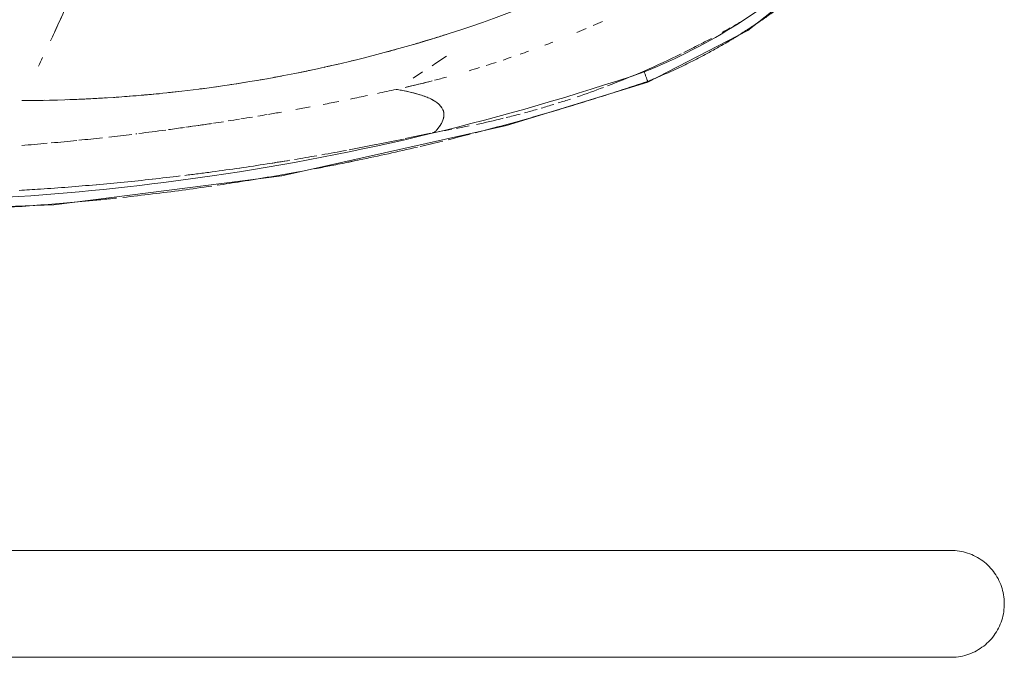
# Model space of a CAD drawing. Header units: millimetres. Extents: x 1110081 to 1268996, y -753649 to 3502.
# Tile 30 of 211: x 1176386 to 1176681, y -737380 to -737190. Entities that reach past the tile are written whole.
import ezdxf

# ---------------------------------------------------------------- set-up
doc = ezdxf.new("R2010")
doc.units = ezdxf.units.MM
doc.layers.add('A873', color=6, linetype='Continuous', lineweight=5)
doc.layers.add('Imports in Families', color=7, linetype='Continuous', lineweight=5)

# ---------------------------------------------------------------- blocks, each defined once
blk = doc.blocks.new('A315 - 3D HC toalett med cisterne - Standard-12572555-H02-Nivå F-3_5 m_1_ Ny Plan 2 PV200')
at = {"layer": 'Imports in Families'}
for p, q in [((263.2, 560.38), (261.08, 563.56)), ((267.69, 553.61), (265.82, 556.43))]:
    blk.add_line(p, q, dxfattribs=at)
at = {"layer": 'Imports in Families', "flags": 128}
for points in [[(268.9, 623.85), (253.41, 653.73), (232.5, 680.18), (206.9, 702.2), (186.51, 714.62)], [(307.97, 377.32), (305.6, 446.07), (296.87, 514.34), (281.83, 581.52), (268.9, 623.85)]]:
    blk.add_lwpolyline(points, dxfattribs=at)
at = {"layer": 'Imports in Families'}
for points, knots in [([(265.83, 622.72), (257.95, 642.27), (235.64, 677.4), (202.61, 702.57), (185, 711.73)], [-1, -1, -1, -1, -0.484848, 0, 0, 0, 0]), ([(265.83, 622.72), (266.15, 622.83), (266.77, 623.06), (267.62, 623.38), (268.21, 623.6), (268.55, 623.72), (268.8, 623.81), (268.87, 623.84), (268.89, 623.85)], [0, 0, 0, 0, 0.0645161, 0.1290323, 0.1935484, 0.2258065, 0.2580645, 0.3225806, 0.3225806, 0.3225806, 0.3225806]), ([(304.7, 377.36), (305.17, 416.18), (299.6, 499.46), (280.06, 580.68), (265.83, 622.72)], [-1, -1, -1, -1, -0.533333, 0, 0, 0, 0]), ([(268.78, 623.81), (268.74, 623.79), (268.66, 623.76), (268.57, 623.73), (268.54, 623.72), (268.54, 623.72), (268.54, 623.72)], [0.4516129, 0.4516129, 0.4516129, 0.4516129, 0.516129, 0.5806452, 0.6451613, 0.6774194, 0.6774194, 0.6774194, 0.6774194]), ([(268.61, 623.74), (268.61, 623.75), (268.63, 623.75), (268.64, 623.76), (268.65, 623.76)], [0.87096774, 0.87096774, 0.87096774, 0.87096774, 0.90322581, 0.96774194, 0.96774194, 0.96774194, 0.96774194]), ([(268.9, 623.85), (268.89, 623.85), (268.87, 623.84), (268.82, 623.82), (268.78, 623.81)], [0.35483871, 0.35483871, 0.35483871, 0.35483871, 0.38709677, 0.4516129, 0.4516129, 0.4516129, 0.4516129]), ([(282.4, 561.27), (280.94, 562.37), (278.4, 563.38), (276.25, 562.14), (275.37, 561.13)], [0.0833333, 0.0833333, 0.0833333, 0.0833333, 0.3333333, 0.5416667, 0.5416667, 0.5416667, 0.5416667]), ([(288.3, 554.91), (288.98, 552), (290.31, 546.18), (291.84, 539.06), (292.7, 534.86), (292.96, 533.58)], [-0.71428571, -0.71428571, -0.71428571, -0.71428571, -0.67857143, -0.64285714, -0.627207, -0.627207, -0.627207, -0.627207]), ([(292.96, 533.58), (293.29, 531.93), (293.92, 528.8), (294.52, 525.66), (294.81, 524.16)], [-0.627207, -0.627207, -0.627207, -0.627207, -0.60714286, -0.58894332, -0.58894332, -0.58894332, -0.58894332]), ([(295.61, 519.85), (296.15, 516.91), (297.19, 511.03), (298.56, 502.73), (299.38, 497.37), (299.74, 494.95)], [-0.5714286, -0.5714286, -0.5714286, -0.5714286, -0.5357143, -0.5, -0.4707528, -0.4707528, -0.4707528, -0.4707528]), ([(296.79, 485.25), (296.62, 486.61), (296.28, 489.35), (295.92, 492.08), (295.73, 493.46)], [-0.42285761, -0.42285761, -0.42285761, -0.42285761, -0.4, -0.3767445, -0.3767445, -0.3767445, -0.3767445]), ([(304.06, 460.17), (304.14, 459.37), (304.51, 455.61), (305.12, 448.88), (305.83, 439.95), (306.28, 433.12), (306.51, 429.27), (306.56, 428.39)], [-0.3309361, -0.3309361, -0.3309361, -0.3309361, -0.3214286, -0.2857143, -0.25, -0.2142857, -0.2038107, -0.2038107, -0.2038107, -0.2038107])]:
    blk.add_open_spline(points, degree=3, knots=knots, dxfattribs=at)
for points in [[(202.69, 704.77), (203.74, 704.07), (205.83, 702.65), (208.91, 700.45), (211.95, 698.19), (214.94, 695.86), (217.87, 693.47), (220.76, 691.01), (223.59, 688.5), (226.37, 685.92), (229.09, 683.28), (231.75, 680.59), (234.36, 677.84), (236.9, 675.04), (239.39, 672.18), (241.81, 669.27), (244.17, 666.3), (246.47, 663.29), (248.7, 660.23), (250.86, 657.12), (252.96, 653.97), (254.99, 650.77), (256.95, 647.53), (258.84, 644.24), (260.66, 640.92), (262.41, 637.56), (264.08, 634.16), (265.68, 630.73), (267.21, 627.26), (268.18, 624.93), (268.65, 623.76)], [(250.85, 657.11), (251.56, 656.07), (252.26, 655.02), (252.95, 653.96)], [(252.21, 649.24), (251.61, 650.29), (251, 651.34), (250.38, 652.38)], [(254.01, 646.06), (253.56, 646.87), (253.11, 647.67), (252.65, 648.48)], [(254.98, 650.76), (255.64, 649.69), (256.95, 647.53), (258.84, 644.24), (260.66, 640.92), (262.41, 637.56), (264.08, 634.16), (265.68, 630.73), (266.7, 628.42), (267.2, 627.26)], [(257.51, 639.57), (256.94, 640.66), (256.36, 641.74), (255.78, 642.83)], [(260.03, 634.6), (259.25, 636.16), (258.46, 637.72), (257.66, 639.27)], [(270.01, 611.71), (267.15, 619.21), (263.95, 626.58), (260.42, 633.78)], [(268.54, 623.72), (268.54, 623.72), (268.55, 623.72), (268.56, 623.73), (268.57, 623.73), (268.59, 623.74), (268.6, 623.74), (268.61, 623.74)], [(268.65, 623.76), (269.61, 620.93), (271.49, 615.27), (274.2, 606.73), (276.82, 598.17), (279.33, 589.58), (281.73, 580.95), (283.27, 575.18), (284.02, 572.29)], [(268.89, 623.85), (268.89, 623.85), (268.9, 623.85), (268.9, 623.85)], [(250.72, 610.23), (251.14, 609.3), (251.55, 608.36), (251.96, 607.42)], [(251.96, 607.42), (251.55, 608.36), (251.14, 609.3), (250.72, 610.23)], [(273.27, 602.64), (272.37, 605.29), (271.43, 607.94), (270.44, 610.56)], [(252.87, 605.32), (253.26, 604.4), (253.65, 603.49), (254.03, 602.57)], [(254.03, 602.57), (253.65, 603.49), (253.26, 604.4), (252.87, 605.32)], [(275.11, 597.02), (274.73, 598.24), (274.33, 599.46), (273.93, 600.68)], [(256.92, 595.38), (257.23, 594.58), (257.54, 593.79), (257.84, 592.98)], [(257.84, 592.98), (257.54, 593.79), (257.23, 594.58), (256.92, 595.38)], [(276.66, 591.92), (276.29, 593.18), (275.91, 594.44), (275.53, 595.69)], [(278.08, 586.87), (277.74, 588.14), (277.38, 589.4), (277.02, 590.67)], [(259.63, 588.15), (259.93, 587.31), (260.23, 586.46), (260.53, 585.62)], [(260.53, 585.62), (260.23, 586.46), (259.93, 587.31), (259.63, 588.15)], [(279.49, 581.44), (279.14, 582.84), (278.79, 584.23), (278.42, 585.61)], [(261.45, 582.96), (261.72, 582.15), (261.99, 581.35), (262.26, 580.54)], [(262.26, 580.54), (261.99, 581.35), (261.72, 582.15), (261.45, 582.96)], [(281.55, 572.5), (280.98, 575.19), (280.37, 577.87), (279.71, 580.54)], [(262.96, 578.39), (263.28, 577.41), (263.6, 576.42), (263.9, 575.44)], [(263.9, 575.44), (263.6, 576.42), (263.28, 577.41), (262.96, 578.39)], [(251.3, 573.48), (251.57, 572.7), (251.84, 571.92), (252.1, 571.14)], [(252.1, 571.14), (251.84, 571.92), (251.57, 572.7), (251.3, 573.48)], [(264.51, 573.47), (264.84, 572.42), (265.15, 571.37), (265.46, 570.31)], [(265.46, 570.31), (265.15, 571.37), (264.84, 572.42), (264.51, 573.47)], [(282.74, 566.52), (282.51, 567.78), (282.26, 569.05), (282, 570.31)], [(284.44, 570.64), (285.01, 568.44), (285.56, 566.25), (286.11, 564.05)], [(254.59, 563.57), (254.97, 562.38), (255.34, 561.19), (255.71, 560)], [(255.71, 560), (255.34, 561.19), (254.97, 562.38), (254.59, 563.57)], [(267.37, 563.56), (267.69, 562.38), (268.01, 561.19), (268.32, 560)], [(268.32, 560), (268.01, 561.19), (267.69, 562.38), (267.37, 563.56)], [(283.62, 561.61), (283.42, 562.79), (283.21, 563.98), (282.99, 565.16)], [(275.37, 561.13), (274.84, 560.53), (273.85, 559), (273.02, 556.85), (272.64, 555.64)], [(283.14, 560.68), (282.89, 560.89), (282.65, 561.09), (282.4, 561.27)], [(283.88, 560), (283.63, 560.24), (283.38, 560.47), (283.14, 560.68)], [(286.5, 562.44), (287.05, 560.2), (287.59, 557.96), (288.11, 555.72)], [(256.29, 558.09), (256.72, 556.66), (257.15, 555.22), (257.57, 553.79)], [(257.57, 553.79), (257.15, 555.22), (256.73, 556.66), (256.29, 558.09)], [(268.68, 558.58), (269.3, 556.14), (269.89, 553.69), (270.45, 551.23)], [(270.45, 551.23), (269.89, 553.69), (269.3, 556.14), (268.68, 558.58)], [(285.79, 551.23), (285.25, 553.75), (284.71, 556.27), (284.15, 558.79)], [(272.64, 555.64), (272.14, 554.02), (271.7, 552.16), (271.32, 550.11)], [(259.06, 548.54), (259.4, 547.34), (259.73, 546.12), (260.05, 544.91)], [(260.05, 544.91), (259.73, 546.12), (259.4, 547.34), (259.06, 548.54)], [(271.32, 550.11), (271.23, 549.6), (271.14, 549.08), (271.05, 548.54)], [(271.05, 548.54), (271.46, 546.68), (271.86, 544.83), (272.26, 542.97)], [(272.26, 542.97), (271.86, 544.83), (271.46, 546.68), (271.05, 548.54)], [(287.56, 542.58), (287.02, 545.29), (286.47, 547.99), (285.9, 550.69)], [(289.14, 534.44), (288.63, 537.11), (288.12, 539.78), (287.59, 542.44)], [(272.88, 539.98), (273.24, 538.26), (273.6, 536.54), (273.94, 534.82)], [(273.94, 534.82), (273.6, 536.54), (273.24, 538.26), (272.88, 539.98)], [(261.77, 538.28), (262.03, 537.22), (262.3, 536.16), (262.55, 535.11)], [(262.55, 535.11), (262.3, 536.16), (262.04, 537.22), (261.77, 538.28)], [(290.63, 526.29), (290.19, 528.74), (289.75, 531.19), (289.29, 533.63)], [(263.43, 531.4), (263.78, 529.91), (264.12, 528.42), (264.44, 526.93)], [(264.45, 526.93), (264.12, 528.42), (263.78, 529.91), (263.43, 531.4)], [(274.63, 531.4), (274.94, 529.82), (275.25, 528.24), (275.55, 526.66)], [(275.55, 526.66), (275.25, 528.24), (274.94, 529.82), (274.63, 531.4)], [(292.03, 518.11), (291.66, 520.34), (291.28, 522.57), (290.89, 524.8)], [(265.34, 522.8), (265.62, 521.45), (265.9, 520.1), (266.17, 518.74)], [(266.17, 518.74), (265.9, 520.1), (265.62, 521.45), (265.34, 522.8)], [(276.28, 522.8), (276.55, 521.36), (276.82, 519.92), (277.08, 518.48)], [(277.08, 518.48), (276.82, 519.92), (276.55, 521.36), (276.28, 522.8)], [(293.35, 509.92), (293.04, 511.93), (292.72, 513.95), (292.39, 515.96)], [(267.06, 514.19), (267.23, 513.29), (267.4, 512.39), (267.56, 511.49)], [(267.56, 511.49), (267.4, 512.39), (267.23, 513.29), (267.06, 514.19)], [(277.85, 514.18), (278.07, 512.88), (278.3, 511.58), (278.52, 510.28)], [(278.52, 510.28), (278.3, 511.58), (278.07, 512.88), (277.85, 514.18)], [(267.85, 509.9), (268.01, 508.96), (268.18, 508.03), (268.34, 507.1)], [(268.34, 507.1), (268.18, 508.03), (268.01, 508.96), (267.85, 509.9)], [(278.59, 509.9), (278.75, 508.96), (278.91, 508.03), (279.06, 507.1)], [(279.06, 507.1), (278.91, 508.03), (278.75, 508.96), (278.59, 509.9)], [(294.58, 501.71), (294.19, 504.44), (293.78, 507.17), (293.35, 509.9)], [(268.73, 504.74), (268.87, 503.94), (269, 503.13), (269.13, 502.33)], [(269.13, 502.33), (269, 503.13), (268.87, 503.94), (268.73, 504.74)], [(279.32, 505.55), (279.51, 504.39), (279.7, 503.23), (279.89, 502.07)], [(279.89, 502.07), (279.7, 503.23), (279.51, 504.39), (279.32, 505.55)], [(269.23, 501.69), (269.41, 500.53), (269.59, 499.37), (269.76, 498.22)], [(269.76, 498.22), (269.59, 499.37), (269.41, 500.53), (269.23, 501.69)], [(279.95, 501.69), (280.14, 500.53), (280.32, 499.37), (280.5, 498.22)], [(280.5, 498.22), (280.32, 499.37), (280.14, 500.53), (279.95, 501.69)], [(295.73, 493.49), (295.36, 496.22), (294.98, 498.96), (294.59, 501.69)], [(270, 496.61), (270.12, 495.77), (270.24, 494.94), (270.36, 494.1)], [(270.36, 494.1), (270.24, 494.94), (270.12, 495.77), (270, 496.61)], [(280.71, 496.91), (280.86, 495.89), (281.02, 494.86), (281.18, 493.84)], [(281.18, 493.84), (281.02, 494.86), (280.86, 495.89), (280.71, 496.91)], [(281.23, 493.46), (281.63, 490.84), (282.01, 488.22), (282.38, 485.6)], [(282.38, 485.6), (282.01, 488.22), (281.63, 490.84), (281.23, 493.46)], [(299.98, 493.34), (300.41, 490.39), (301.24, 484.48), (302.37, 475.6), (303.05, 469.67), (303.38, 466.7)], [(270.75, 491.19), (270.81, 490.72), (270.87, 490.26), (270.93, 489.8)], [(270.93, 489.8), (270.87, 490.26), (270.81, 490.72), (270.75, 491.19)], [(271.59, 484.38), (271.75, 483.06), (271.89, 481.74), (272.03, 480.42)], [(272.03, 480.42), (271.89, 481.74), (271.75, 483.06), (271.59, 484.38)], [(282.43, 485.22), (282.66, 483.62), (282.88, 482.02), (283.09, 480.42)], [(283.09, 480.42), (282.88, 482.02), (282.66, 483.62), (282.43, 485.22)], [(297.91, 475.58), (297.61, 478.35), (297.29, 481.12), (296.95, 483.89)], [(272.33, 477.57), (272.53, 475.55), (272.71, 473.53), (272.88, 471.5)], [(272.88, 471.5), (272.71, 473.53), (272.53, 475.55), (272.33, 477.57)], [(283.21, 479.58), (283.57, 476.89), (283.91, 474.19), (284.25, 471.5)], [(284.25, 471.5), (283.91, 474.19), (283.57, 476.89), (283.21, 479.58)], [(299.58, 458.86), (299.09, 464.41), (298.54, 469.95), (297.93, 475.48)], [(272.96, 470.58), (273.14, 468.36), (273.31, 466.14), (273.46, 463.91)], [(273.46, 463.91), (273.31, 466.14), (273.14, 468.36), (272.96, 470.58)], [(284.5, 469.47), (284.78, 467.17), (285.05, 464.87), (285.31, 462.57)], [(285.31, 462.57), (285.05, 464.87), (284.78, 467.17), (284.5, 469.47)], [(303.58, 464.81), (303.75, 463.26), (303.91, 461.72), (304.06, 460.17)], [(273.59, 461.88), (273.68, 460.3), (273.77, 458.72), (273.85, 457.15)], [(273.85, 457.15), (273.77, 458.73), (273.68, 460.3), (273.59, 461.88)], [(285.52, 460.63), (285.78, 458.3), (286.03, 455.97), (286.27, 453.63)], [(286.27, 453.63), (286.03, 455.97), (285.78, 458.3), (285.52, 460.63)], [(273.86, 457.07), (273.91, 455.93), (273.97, 454.78), (274.01, 453.63)], [(274.01, 453.63), (273.97, 454.78), (273.91, 455.93), (273.86, 457.07)], [(300.88, 442.13), (300.51, 447.67), (300.08, 453.2), (299.59, 458.73)], [(274.04, 452.97), (274.08, 452.06), (274.11, 451.14), (274.14, 450.23)], [(274.14, 450.23), (274.11, 451.14), (274.08, 452.06), (274.04, 452.97)], [(286.34, 452.99), (286.6, 450.44), (286.84, 447.9), (287.08, 445.35)], [(287.08, 445.35), (286.84, 447.9), (286.6, 450.44), (286.34, 452.99)], [(254.04, 446.27), (251.56, 447.41), (249.1, 448.52), (246.67, 449.6)], [(256.53, 445.11), (255.69, 445.5), (254.86, 445.88), (254.04, 446.27)], [(274.24, 447.11), (274.26, 446.33), (274.28, 445.55), (274.29, 444.77)], [(274.29, 444.77), (274.28, 445.55), (274.26, 446.33), (274.24, 447.11)], [(264.09, 441.53), (263.24, 441.93), (262.4, 442.34), (261.55, 442.74)], [(274.32, 443.38), (274.36, 441.09), (274.38, 438.81), (274.38, 436.52)], [(274.38, 436.52), (274.38, 438.81), (274.36, 441.09), (274.32, 443.38)], [(287.19, 444.11), (287.42, 441.58), (287.64, 439.06), (287.85, 436.53)], [(287.85, 436.53), (287.64, 439.06), (287.42, 441.58), (287.19, 444.11)], [(301.29, 435.73), (301.16, 437.81), (301.03, 439.89), (300.89, 441.97)]]:
    blk.add_open_spline(points, degree=3, dxfattribs=at)
blk = doc.blocks.new('A274 - Armstøtte HWC - A274 - Armstøtte HWC-11653865-H02-Nivå F-3_5 m_1_ Ny Plan 2 PV200')
at = {"layer": 'A873'}
for p, q in [((-316, -187.05), (-316, -761.5)), ((-316, -187.05), (-316, -761.5)), ((-284, -761.5), (-284, -187.05)), ((-284, -761.5), (-284, -187.05))]:
    blk.add_line(p, q, dxfattribs=at)
at = {"layer": 'A873', "flags": 128}
for points in [[(-316, -834), (-316, -833.94), (-316, -833.77), (-316, -833.48), (-316, -833.07), (-316, -832.55), (-316, -831.92), (-316, -831.18), (-316, -830.32), (-316, -829.35), (-316, -828.28), (-316, -827.09), (-316, -825.81), (-316, -824.42), (-316, -822.93), (-316, -821.34), (-316, -819.65), (-316, -817.87), (-316, -816.01), (-316, -814.05), (-316, -812.01), (-316, -809.89), (-316, -807.69), (-316, -805.42), (-316, -803.08), (-316, -800.67), (-316, -798.2), (-316, -795.67), (-316, -793.09), (-316, -790.45), (-316, -787.77), (-316, -785.05), (-316, -782.29), (-316, -779.49), (-316, -776.67), (-316, -773.82), (-316, -770.96), (-316, -768.07), (-316, -765.18), (-316, -762.28), (-316, -761.5)], [(-316, -761.5), (-316, -764.4), (-316, -767.29), (-316, -770.18), (-316, -773.05), (-316, -775.9), (-316, -778.73), (-316, -781.54), (-316, -784.31), (-316, -787.04), (-316, -789.73), (-316, -792.38), (-316, -794.98), (-316, -797.52), (-316, -800.01), (-316, -802.44), (-316, -804.8), (-316, -807.09), (-316, -809.31), (-316, -811.45), (-316, -813.51), (-316, -815.49), (-316, -817.38), (-316, -819.18), (-316, -820.89), (-316, -822.51), (-316, -824.02), (-316, -825.44), (-316, -826.76), (-316, -827.97), (-316, -829.07), (-316, -830.07), (-316, -830.96), (-316, -831.73), (-316, -832.4), (-316, -832.95), (-316, -833.38), (-316, -833.7), (-316, -833.91), (-316, -834)], [(-284, -834), (-284, -833.94), (-284, -833.77), (-284, -833.48), (-284, -833.07), (-284, -832.55), (-284, -831.92), (-284, -831.18), (-284, -830.32), (-284, -829.35), (-284, -828.28), (-284, -827.09), (-284, -825.81), (-284, -824.42), (-284, -822.93), (-284, -821.34), (-284, -819.65), (-284, -817.87), (-284, -816.01), (-284, -814.05), (-284, -812.01), (-284, -809.89), (-284, -807.69), (-284, -805.42), (-284, -803.08), (-284, -800.67), (-284, -798.2), (-284, -795.67), (-284, -793.09), (-284, -790.45), (-284, -787.77), (-284, -785.05), (-284, -782.29), (-284, -779.49), (-284, -776.67), (-284, -773.82), (-284, -770.96), (-284, -768.07), (-284, -765.18), (-284, -762.28), (-284, -761.5)], [(-284, -761.5), (-284, -764.4), (-284, -767.29), (-284, -770.18), (-284, -773.05), (-284, -775.9), (-284, -778.73), (-284, -781.54), (-284, -784.31), (-284, -787.04), (-284, -789.73), (-284, -792.38), (-284, -794.98), (-284, -797.52), (-284, -800.01), (-284, -802.44), (-284, -804.8), (-284, -807.09), (-284, -809.31), (-284, -811.45), (-284, -813.51), (-284, -815.49), (-284, -817.38), (-284, -819.18), (-284, -820.89), (-284, -822.51), (-284, -824.02), (-284, -825.44), (-284, -826.76), (-284, -827.97), (-284, -829.07), (-284, -830.07), (-284, -830.96), (-284, -831.73), (-284, -832.4), (-284, -832.95), (-284, -833.38), (-284, -833.7), (-284, -833.91), (-284, -834)], [(-284, -834), (-284.01, -834.64), (-284.05, -835.28), (-284.12, -835.92), (-284.2, -836.55), (-284.32, -837.18), (-284.46, -837.8), (-284.62, -838.42), (-284.81, -839.03), (-285.03, -839.64), (-285.26, -840.23), (-285.52, -840.82), (-285.81, -841.39), (-286.11, -841.95), (-286.44, -842.5), (-286.79, -843.03), (-287.17, -843.56), (-287.56, -844.06), (-287.97, -844.55), (-288.4, -845.02), (-288.85, -845.48), (-289.32, -845.91), (-289.81, -846.33), (-290.31, -846.73), (-290.82, -847.11), (-291.36, -847.46), (-291.9, -847.8), (-292.46, -848.11), (-293.03, -848.4), (-293.61, -848.67), (-294.2, -848.91), (-294.8, -849.13), (-295.41, -849.33), (-296.03, -849.5), (-296.65, -849.65), (-297.28, -849.77), (-297.91, -849.86), (-298.55, -849.93), (-299.19, -849.98), (-299.83, -850), (-300.47, -849.99), (-301.11, -849.96), (-301.74, -849.9), (-302.38, -849.82), (-303.01, -849.71), (-303.64, -849.58), (-304.26, -849.42), (-304.87, -849.24), (-305.47, -849.03), (-306.07, -848.8), (-306.66, -848.55), (-307.23, -848.27), (-307.8, -847.97), (-308.35, -847.65), (-308.89, -847.3), (-309.42, -846.94), (-309.93, -846.55), (-310.42, -846.14), (-310.9, -845.72), (-311.36, -845.27), (-311.8, -844.81), (-312.22, -844.33), (-312.62, -843.83), (-313.01, -843.32), (-313.37, -842.79), (-313.71, -842.25), (-314.03, -841.69), (-314.33, -841.13), (-314.6, -840.55), (-314.85, -839.96), (-315.08, -839.36), (-315.28, -838.75), (-315.46, -838.14), (-315.61, -837.52), (-315.74, -836.89), (-315.84, -836.26), (-315.92, -835.62), (-315.97, -834.98), (-316, -834.35), (-316, -834)]]:
    blk.add_lwpolyline(points, dxfattribs=at)
blk = doc.blocks.new('br001-h02-a-200-2-0001_Z02_dwg_A315 - 3D HC toalett med cisterne - Standard-12572555-H02-Nivå F-3_5m-1921415-MA-20-0001 GA Level 02 -Rearrange - option 3D')
at = {"layer": 'Imports in Families'}
blk.add_line((267.69, 553.61), (265.82, 556.43), dxfattribs=at)
at = {"layer": 'Imports in Families', "flags": 128}
for points in [[(307.97, 377.32), (305.6, 446.07), (296.87, 514.34), (281.83, 581.52), (268.9, 623.85), (253.41, 653.73), (232.5, 680.18), (206.9, 702.2), (186.51, 714.62), (158.94, 725.33), (129.68, 729.83), (125, 729.96), (95.63, 726.47), (67.69, 716.71), (63.49, 714.62), (35.25, 696.33), (10.94, 672.95), (-8.5, 645.35), (-18.9, 623.85), (-37.91, 557.74), (-50.71, 490.11), (-57.18, 421.57)], [(263.96, 559.24), (263.2, 560.38), (261.08, 563.56)]]:
    blk.add_lwpolyline(points, dxfattribs=at)
at = {"layer": 'Imports in Families'}
for points, knots in [([(265.83, 622.72), (257.95, 642.27), (235.64, 677.4), (202.61, 702.57), (185, 711.73)], [-1, -1, -1, -1, -0.484848, 0, 0, 0, 0]), ([(265.83, 622.72), (266.15, 622.83), (266.77, 623.06), (267.62, 623.38), (268.21, 623.6), (268.55, 623.72), (268.8, 623.81), (268.87, 623.84), (268.89, 623.85)], [0, 0, 0, 0, 0.0645161, 0.1290323, 0.1935484, 0.2258065, 0.2580645, 0.3225806, 0.3225806, 0.3225806, 0.3225806]), ([(304.7, 377.36), (305.17, 416.18), (299.6, 499.46), (280.06, 580.68), (265.83, 622.72)], [-1, -1, -1, -1, -0.533333, 0, 0, 0, 0]), ([(268.78, 623.81), (268.74, 623.79), (268.66, 623.76), (268.57, 623.73), (268.54, 623.72), (268.54, 623.72), (268.54, 623.72)], [0.4516129, 0.4516129, 0.4516129, 0.4516129, 0.516129, 0.5806452, 0.6451613, 0.6774194, 0.6774194, 0.6774194, 0.6774194]), ([(268.61, 623.74), (268.61, 623.75), (268.63, 623.75), (268.64, 623.76), (268.65, 623.76)], [0.87096774, 0.87096774, 0.87096774, 0.87096774, 0.90322581, 0.96774194, 0.96774194, 0.96774194, 0.96774194]), ([(268.9, 623.85), (268.89, 623.85), (268.87, 623.84), (268.82, 623.82), (268.78, 623.81)], [0.35483871, 0.35483871, 0.35483871, 0.35483871, 0.38709677, 0.4516129, 0.4516129, 0.4516129, 0.4516129]), ([(272.95, 470.66), (272.76, 472.97), (270.9, 493.47), (264.54, 531.89), (253.92, 566.94), (247.49, 584.05)], [-0.7733085, -0.7733085, -0.7733085, -0.7733085, -0.7272727, -0.3636364, 0, 0, 0, 0]), ([(281.68, 561.77), (280.49, 562.53), (277.62, 563.46), (275.27, 561.45), (274.1, 559.25)], [0.125, 0.125, 0.125, 0.125, 0.3333333, 0.647931, 0.647931, 0.647931, 0.647931]), ([(292.96, 533.58), (293.29, 531.93), (293.92, 528.8), (294.52, 525.66), (294.81, 524.16)], [-0.627207, -0.627207, -0.627207, -0.627207, -0.60714286, -0.58894332, -0.58894332, -0.58894332, -0.58894332]), ([(295.61, 519.85), (296.15, 516.91), (297.19, 511.03), (298.56, 502.73), (299.38, 497.37), (299.74, 494.95)], [-0.5714286, -0.5714286, -0.5714286, -0.5714286, -0.5357143, -0.5, -0.4707528, -0.4707528, -0.4707528, -0.4707528]), ([(296.79, 485.25), (296.62, 486.61), (296.28, 489.35), (295.92, 492.08), (295.73, 493.46)], [-0.42285761, -0.42285761, -0.42285761, -0.42285761, -0.4, -0.3767445, -0.3767445, -0.3767445, -0.3767445]), ([(304.06, 460.17), (304.14, 459.37), (304.51, 455.61), (305.12, 448.88), (305.83, 439.95), (306.28, 433.12), (306.51, 429.27), (306.56, 428.39)], [-0.3309361, -0.3309361, -0.3309361, -0.3309361, -0.3214286, -0.2857143, -0.25, -0.2142857, -0.2038107, -0.2038107, -0.2038107, -0.2038107]), ([(256.53, 445.11), (255.69, 445.5), (253.2, 446.65), (250.74, 447.78), (249.11, 448.51)], [0.12727273, 0.12727273, 0.12727273, 0.12727273, 0.14545455, 0.18181818, 0.18181818, 0.18181818, 0.18181818])]:
    blk.add_open_spline(points, degree=3, knots=knots, dxfattribs=at)
for points in [[(250.85, 657.11), (251.56, 656.07), (252.26, 655.02), (252.95, 653.96)], [(252.21, 649.24), (251.61, 650.29), (251, 651.34), (250.38, 652.38)], [(253.03, 647.81), (252.9, 648.03), (252.78, 648.25), (252.65, 648.48)], [(254.98, 650.76), (255.58, 649.78), (256.18, 648.8), (256.77, 647.8)], [(256.77, 647.8), (256.83, 647.71), (256.88, 647.61), (256.94, 647.52)], [(256.94, 647.52), (257.58, 646.43), (258.84, 644.24), (260.66, 640.92), (262.41, 637.56), (264.08, 634.16), (265.68, 630.73), (266.7, 628.42), (267.2, 627.26)], [(257.51, 639.57), (256.94, 640.66), (256.36, 641.74), (255.78, 642.83)], [(260.03, 634.6), (259.25, 636.16), (258.46, 637.72), (257.66, 639.27)], [(270.01, 611.71), (267.15, 619.21), (263.95, 626.58), (260.42, 633.78)], [(268.54, 623.72), (268.54, 623.72), (268.55, 623.72), (268.56, 623.73), (268.57, 623.73), (268.59, 623.74), (268.6, 623.74), (268.61, 623.74)], [(268.65, 623.76), (269.61, 620.93), (271.49, 615.27), (274.2, 606.73), (276.82, 598.17), (279.33, 589.58), (281.73, 580.95), (283.27, 575.18), (284.02, 572.29)], [(268.89, 623.85), (268.89, 623.85), (268.89, 623.85), (268.89, 623.85)], [(250.72, 610.23), (251.14, 609.3), (251.55, 608.36), (251.96, 607.42)], [(251.96, 607.42), (251.55, 608.36), (251.14, 609.3), (250.72, 610.23)], [(273.27, 602.64), (272.37, 605.29), (271.43, 607.94), (270.44, 610.56)], [(252.87, 605.32), (253.26, 604.4), (253.65, 603.49), (254.03, 602.57)], [(254.03, 602.57), (253.65, 603.49), (253.26, 604.4), (252.87, 605.32)], [(275.11, 597.02), (274.73, 598.24), (274.33, 599.46), (273.93, 600.68)], [(256.92, 595.38), (257.23, 594.58), (257.54, 593.79), (257.84, 592.98)], [(257.84, 592.98), (257.54, 593.79), (257.23, 594.58), (256.92, 595.38)], [(276.66, 591.92), (276.29, 593.18), (275.91, 594.44), (275.53, 595.69)], [(278.08, 586.87), (277.74, 588.14), (277.38, 589.4), (277.02, 590.67)], [(259.63, 588.15), (259.93, 587.31), (260.23, 586.46), (260.53, 585.62)], [(260.53, 585.62), (260.23, 586.46), (259.93, 587.31), (259.63, 588.15)], [(279.49, 581.44), (279.14, 582.84), (278.79, 584.23), (278.42, 585.61)], [(261.45, 582.96), (261.72, 582.15), (261.99, 581.35), (262.26, 580.54)], [(262.26, 580.54), (261.99, 581.35), (261.72, 582.15), (261.45, 582.96)], [(281.55, 572.5), (280.98, 575.19), (280.37, 577.87), (279.71, 580.54)], [(262.96, 578.39), (263.28, 577.41), (263.6, 576.42), (263.9, 575.44)], [(263.9, 575.44), (263.6, 576.42), (263.28, 577.41), (262.96, 578.39)], [(251.3, 573.48), (251.57, 572.7), (251.84, 571.92), (252.1, 571.14)], [(252.1, 571.14), (251.84, 571.92), (251.57, 572.7), (251.3, 573.48)], [(264.51, 573.47), (264.84, 572.42), (265.15, 571.37), (265.46, 570.31)], [(265.46, 570.31), (265.15, 571.37), (264.84, 572.42), (264.51, 573.47)], [(282.74, 566.52), (282.51, 567.78), (282.26, 569.05), (282, 570.31)], [(284.44, 570.64), (285.01, 568.44), (285.56, 566.25), (286.11, 564.05)], [(254.59, 563.57), (254.97, 562.38), (255.34, 561.19), (255.71, 560)], [(255.71, 560), (255.34, 561.19), (254.97, 562.38), (254.59, 563.57)], [(267.37, 563.56), (267.69, 562.38), (268.01, 561.19), (268.32, 560)], [(268.32, 560), (268.01, 561.19), (267.69, 562.38), (267.37, 563.56)], [(283.62, 561.61), (283.42, 562.79), (283.21, 563.98), (282.99, 565.16)], [(283.14, 560.68), (282.64, 561.1), (282.16, 561.47), (281.68, 561.77)], [(283.88, 560), (283.63, 560.24), (283.38, 560.47), (283.14, 560.68)], [(284.05, 559.24), (283.99, 559.49), (283.94, 559.74), (283.88, 560)], [(286.5, 562.44), (287.05, 560.2), (287.59, 557.96), (288.11, 555.72)], [(255.94, 559.24), (256.5, 557.42), (257.04, 555.61), (257.57, 553.79)], [(256.29, 558.09), (256.18, 558.47), (256.06, 558.86), (255.94, 559.24)], [(257.57, 553.79), (257.15, 555.22), (256.73, 556.66), (256.29, 558.09)], [(268.51, 559.24), (269.19, 556.58), (269.84, 553.91), (270.45, 551.23)], [(270.45, 551.23), (269.84, 553.91), (269.19, 556.58), (268.51, 559.24)], [(273.89, 558.84), (272.83, 556.7), (271.98, 553.7), (271.32, 550.11)], [(274.1, 559.25), (274.03, 559.12), (273.96, 558.98), (273.89, 558.84)], [(285.79, 551.23), (285.25, 553.75), (284.71, 556.27), (284.15, 558.79)], [(288.3, 554.91), (288.98, 552), (290.31, 546.18), (291.56, 540.34), (292.17, 537.42)], [(259.06, 548.54), (259.4, 547.34), (259.73, 546.12), (260.05, 544.91)], [(260.05, 544.91), (259.73, 546.12), (259.4, 547.34), (259.06, 548.54)], [(271.32, 550.11), (271.23, 549.6), (271.14, 549.08), (271.05, 548.54)], [(271.05, 548.54), (271.46, 546.68), (271.86, 544.83), (272.26, 542.97)], [(272.26, 542.97), (271.86, 544.83), (271.46, 546.68), (271.05, 548.54)], [(287.56, 542.58), (287.02, 545.29), (286.47, 547.99), (285.9, 550.69)], [(289.14, 534.44), (288.63, 537.11), (288.12, 539.78), (287.59, 542.44)], [(272.88, 539.98), (273.24, 538.26), (273.6, 536.54), (273.94, 534.82)], [(273.94, 534.82), (273.6, 536.54), (273.24, 538.26), (272.88, 539.98)], [(261.77, 538.28), (262.03, 537.22), (262.3, 536.16), (262.55, 535.11)], [(262.55, 535.11), (262.3, 536.16), (262.04, 537.22), (261.77, 538.28)], [(292.17, 537.42), (292.2, 537.26), (292.24, 537.09), (292.27, 536.93)], [(292.27, 536.93), (292.5, 535.81), (292.73, 534.69), (292.96, 533.58)], [(290.63, 526.29), (290.19, 528.74), (289.75, 531.19), (289.29, 533.63)], [(263.43, 531.4), (263.78, 529.91), (264.12, 528.42), (264.44, 526.93)], [(264.45, 526.93), (264.12, 528.42), (263.78, 529.91), (263.43, 531.4)], [(274.63, 531.4), (274.94, 529.82), (275.25, 528.24), (275.55, 526.66)], [(275.55, 526.66), (275.25, 528.24), (274.94, 529.82), (274.63, 531.4)], [(292.03, 518.11), (291.66, 520.34), (291.28, 522.57), (290.89, 524.8)], [(265.34, 522.8), (265.62, 521.45), (265.9, 520.1), (266.17, 518.74)], [(266.17, 518.74), (265.9, 520.1), (265.62, 521.45), (265.34, 522.8)], [(276.28, 522.8), (276.55, 521.36), (276.82, 519.92), (277.08, 518.48)], [(277.08, 518.48), (276.82, 519.92), (276.55, 521.36), (276.28, 522.8)], [(293.35, 509.92), (293, 512.17), (292.64, 514.41), (292.27, 516.66)], [(267.06, 514.19), (267.23, 513.29), (267.4, 512.39), (267.56, 511.49)], [(267.56, 511.49), (267.4, 512.39), (267.23, 513.29), (267.06, 514.19)], [(277.85, 514.18), (278.07, 512.88), (278.3, 511.58), (278.52, 510.28)], [(278.52, 510.28), (278.3, 511.58), (278.07, 512.88), (277.85, 514.18)], [(267.85, 509.9), (268.01, 508.96), (268.18, 508.03), (268.34, 507.1)], [(268.34, 507.1), (268.18, 508.03), (268.01, 508.96), (267.85, 509.9)], [(278.59, 509.9), (278.75, 508.96), (278.91, 508.03), (279.06, 507.1)], [(279.06, 507.1), (278.91, 508.03), (278.75, 508.96), (278.59, 509.9)], [(294.58, 501.71), (294.19, 504.44), (293.78, 507.17), (293.35, 509.9)], [(268.73, 504.74), (268.87, 503.94), (269, 503.13), (269.13, 502.33)], [(269.13, 502.33), (269, 503.13), (268.87, 503.94), (268.73, 504.74)], [(279.32, 505.55), (279.51, 504.39), (279.7, 503.23), (279.89, 502.07)], [(279.89, 502.07), (279.7, 503.23), (279.51, 504.39), (279.32, 505.55)], [(269.23, 501.69), (269.41, 500.53), (269.59, 499.37), (269.76, 498.22)], [(269.76, 498.22), (269.59, 499.37), (269.41, 500.53), (269.23, 501.69)], [(279.95, 501.69), (280.14, 500.53), (280.32, 499.37), (280.5, 498.22)], [(280.5, 498.22), (280.32, 499.37), (280.14, 500.53), (279.95, 501.69)], [(295.73, 493.49), (295.36, 496.22), (294.98, 498.96), (294.59, 501.69)], [(270, 496.61), (270.12, 495.77), (270.24, 494.94), (270.36, 494.1)], [(270.36, 494.1), (270.24, 494.94), (270.12, 495.77), (270, 496.61)], [(280.71, 496.91), (280.86, 495.89), (281.02, 494.86), (281.18, 493.84)], [(281.18, 493.84), (281.02, 494.86), (280.86, 495.89), (280.71, 496.91)], [(281.23, 493.46), (281.44, 492.08), (281.64, 490.7), (281.85, 489.32)], [(281.85, 489.32), (281.64, 490.7), (281.44, 492.08), (281.23, 493.46)], [(299.98, 493.34), (300.41, 490.39), (301.24, 484.48), (302.37, 475.6), (303.05, 469.67), (303.38, 466.7)], [(282, 488.25), (282.13, 487.36), (282.26, 486.48), (282.38, 485.6)], [(282.38, 485.6), (282.26, 486.48), (282.13, 487.36), (282, 488.25)], [(271.59, 484.38), (271.75, 483.06), (271.89, 481.74), (272.03, 480.42)], [(272.03, 480.42), (271.89, 481.74), (271.75, 483.06), (271.59, 484.38)], [(282.43, 485.22), (282.66, 483.62), (282.88, 482.02), (283.09, 480.42)], [(283.09, 480.42), (282.88, 482.02), (282.66, 483.62), (282.43, 485.22)], [(297.91, 475.58), (297.61, 478.35), (297.29, 481.12), (296.95, 483.89)], [(272.33, 477.57), (272.53, 475.55), (272.71, 473.53), (272.88, 471.5)], [(272.88, 471.5), (272.71, 473.53), (272.53, 475.55), (272.33, 477.57)], [(283.21, 479.58), (283.57, 476.89), (283.91, 474.19), (284.25, 471.5)], [(284.25, 471.5), (283.91, 474.19), (283.57, 476.89), (283.21, 479.58)], [(299.58, 458.86), (299.09, 464.41), (298.54, 469.95), (297.93, 475.48)], [(272.95, 470.75), (273.89, 459.36), (274.37, 447.94), (274.38, 436.52)], [(272.96, 470.58), (273.14, 468.36), (273.31, 466.14), (273.46, 463.91)], [(273.46, 463.91), (273.31, 466.14), (273.14, 468.36), (272.96, 470.58)], [(284.32, 470.89), (284.33, 470.81), (284.34, 470.74), (284.35, 470.66)], [(284.35, 470.66), (284.34, 470.74), (284.33, 470.81), (284.32, 470.89)], [(284.5, 469.47), (284.78, 467.17), (285.05, 464.87), (285.31, 462.57)], [(285.31, 462.57), (285.05, 464.87), (284.78, 467.17), (284.5, 469.47)], [(303.58, 464.81), (303.75, 463.26), (303.91, 461.72), (304.06, 460.17)], [(273.59, 461.88), (273.68, 460.3), (273.77, 458.72), (273.85, 457.15)], [(273.85, 457.15), (273.77, 458.73), (273.68, 460.3), (273.59, 461.88)], [(285.52, 460.63), (285.78, 458.3), (286.03, 455.97), (286.27, 453.63)], [(286.27, 453.63), (286.03, 455.97), (285.78, 458.3), (285.52, 460.63)], [(273.86, 457.07), (273.91, 455.93), (273.97, 454.78), (274.01, 453.63)], [(274.01, 453.63), (273.97, 454.78), (273.91, 455.93), (273.86, 457.07)], [(300.88, 442.13), (300.51, 447.67), (300.08, 453.2), (299.59, 458.73)], [(274.04, 452.97), (274.08, 452.06), (274.11, 451.14), (274.14, 450.23)], [(274.14, 450.23), (274.11, 451.14), (274.08, 452.06), (274.04, 452.97)], [(286.34, 452.99), (286.6, 450.44), (286.84, 447.9), (287.08, 445.35)], [(287.08, 445.35), (286.84, 447.9), (286.6, 450.44), (286.34, 452.99)], [(274.24, 447.11), (274.26, 446.33), (274.28, 445.55), (274.29, 444.77)], [(274.29, 444.77), (274.28, 445.55), (274.26, 446.33), (274.24, 447.11)], [(264.09, 441.53), (263.24, 441.93), (262.4, 442.34), (261.55, 442.74)], [(274.32, 443.38), (274.36, 441.09), (274.38, 438.81), (274.38, 436.52)], [(274.38, 436.52), (274.38, 438.81), (274.36, 441.09), (274.32, 443.38)], [(287.19, 444.11), (287.42, 441.58), (287.64, 439.06), (287.85, 436.53)], [(287.85, 436.53), (287.64, 439.06), (287.42, 441.58), (287.19, 444.11)], [(301.29, 435.73), (301.16, 437.81), (301.03, 439.89), (300.89, 441.97)]]:
    blk.add_open_spline(points, degree=3, dxfattribs=at)
blk = doc.blocks.new('br001-h02-a-200-2-0001_Z02_dwg_A274 - Armstøtte HWC - A274 - Armstøtte HWC-11653865-H02-Nivå F-3_5m-1921416-MA-20-0001 GA Level 02 -Rearrange - option 3D')
at = {"layer": 'A873', "color": 7, "flags": 128}
for points in [[(-316, -761.5), (-316, -187.05), (-316, -761.5), (-316, -764.4), (-316, -767.29), (-316, -770.18), (-316, -773.05), (-316, -775.9), (-316, -778.73), (-316, -781.54), (-316, -784.31), (-316, -787.04), (-316, -789.73), (-316, -792.38), (-316, -794.98), (-316, -797.52), (-316, -800.01), (-316, -802.44), (-316, -804.8), (-316, -807.09), (-316, -809.31), (-316, -811.45), (-316, -813.51), (-316, -815.49), (-316, -817.38), (-316, -819.18), (-316, -820.89), (-316, -822.51), (-316, -824.02), (-316, -825.44), (-316, -826.76), (-316, -827.97), (-316, -829.07), (-316, -830.07), (-316, -830.96), (-316, -831.73), (-316, -832.4), (-316, -832.95), (-316, -833.38), (-316, -833.7), (-316, -833.91), (-316, -834), (-316, -833.94), (-316, -833.77), (-316, -833.48), (-316, -833.07), (-316, -832.55), (-316, -831.92), (-316, -831.18), (-316, -830.32), (-316, -829.35), (-316, -828.28), (-316, -827.09), (-316, -825.81), (-316, -824.42), (-316, -822.93), (-316, -821.34), (-316, -819.65), (-316, -817.87), (-316, -816.01), (-316, -814.05), (-316, -812.01), (-316, -809.89), (-316, -807.69), (-316, -805.42), (-316, -803.08), (-316, -800.67), (-316, -798.2), (-316, -795.67), (-316, -793.09), (-316, -790.45), (-316, -787.77), (-316, -785.05), (-316, -782.29), (-316, -779.49), (-316, -776.67), (-316, -773.82), (-316, -770.96), (-316, -768.07), (-316, -765.18), (-316, -762.28)], [(-284, -187.05), (-284, -761.5), (-284, -762.28), (-284, -765.18), (-284, -768.07), (-284, -770.96), (-284, -773.82), (-284, -776.67), (-284, -779.49), (-284, -782.29), (-284, -785.05), (-284, -787.77), (-284, -790.45), (-284, -793.09), (-284, -795.67), (-284, -798.2), (-284, -800.67), (-284, -803.08), (-284, -805.42), (-284, -807.69), (-284, -809.89), (-284, -812.01), (-284, -814.05), (-284, -816.01), (-284, -817.87), (-284, -819.65), (-284, -821.34), (-284, -822.93), (-284, -824.42), (-284, -825.81), (-284, -827.09), (-284, -828.28), (-284, -829.35), (-284, -830.32), (-284, -831.18), (-284, -831.92), (-284, -832.55), (-284, -833.07), (-284, -833.48), (-284, -833.77), (-284, -833.94), (-284, -834), (-284, -833.91), (-284, -833.7), (-284, -833.38), (-284, -832.95), (-284, -832.4), (-284, -831.73), (-284, -830.96), (-284, -830.07), (-284, -829.07), (-284, -827.97), (-284, -826.76), (-284, -825.44), (-284, -824.02), (-284, -822.51), (-284, -820.89), (-284, -819.18), (-284, -817.38), (-284, -815.49), (-284, -813.51), (-284, -811.45), (-284, -809.31), (-284, -807.09), (-284, -804.8), (-284, -802.44), (-284, -800.01), (-284, -797.52), (-284, -794.98), (-284, -792.38), (-284, -789.73), (-284, -787.04), (-284, -784.31), (-284, -781.54), (-284, -778.73), (-284, -775.9), (-284, -773.05), (-284, -770.18), (-284, -767.29), (-284, -764.4), (-284, -761.5)]]:
    blk.add_lwpolyline(points, close=True, dxfattribs=at)
blk.add_lwpolyline([(-284, -834), (-284.01, -834.64), (-284.05, -835.28), (-284.12, -835.92), (-284.2, -836.55), (-284.32, -837.18), (-284.46, -837.8), (-284.62, -838.42), (-284.81, -839.03), (-285.03, -839.64), (-285.26, -840.23), (-285.52, -840.82), (-285.81, -841.39), (-286.11, -841.95), (-286.44, -842.5), (-286.79, -843.03), (-287.17, -843.56), (-287.56, -844.06), (-287.97, -844.55), (-288.4, -845.02), (-288.85, -845.48), (-289.32, -845.91), (-289.81, -846.33), (-290.31, -846.73), (-290.82, -847.11), (-291.36, -847.46), (-291.9, -847.8), (-292.46, -848.11), (-293.03, -848.4), (-293.61, -848.67), (-294.2, -848.91), (-294.8, -849.13), (-295.41, -849.33), (-296.03, -849.5), (-296.65, -849.65), (-297.28, -849.77), (-297.91, -849.86), (-298.55, -849.93), (-299.19, -849.98), (-299.83, -850), (-300.47, -849.99), (-301.11, -849.96), (-301.74, -849.9), (-302.38, -849.82), (-303.01, -849.71), (-303.64, -849.58), (-304.26, -849.42), (-304.87, -849.24), (-305.47, -849.03), (-306.07, -848.8), (-306.66, -848.55), (-307.23, -848.27), (-307.8, -847.97), (-308.35, -847.65), (-308.89, -847.3), (-309.42, -846.94), (-309.93, -846.55), (-310.42, -846.14), (-310.9, -845.72), (-311.36, -845.27), (-311.8, -844.81), (-312.22, -844.33), (-312.62, -843.83), (-313.01, -843.32), (-313.37, -842.79), (-313.71, -842.25), (-314.03, -841.69), (-314.33, -841.13), (-314.6, -840.55), (-314.85, -839.96), (-315.08, -839.36), (-315.28, -838.75), (-315.46, -838.14), (-315.61, -837.52), (-315.74, -836.89), (-315.84, -836.26), (-315.92, -835.62), (-315.97, -834.98), (-316, -834.35), (-316, -834)], dxfattribs=at)

msp = doc.modelspace()

# ---------------------------------------------------------------- block references
for name, p, rotation in [('br001-h02-a-200-2-0001_Z02_dwg_A274 - Armstøtte HWC - A274 - Armstøtte HWC-11653865-H02-Nivå F-3_5m-1921416-MA-20-0001 GA Level 02 -Rearrange - option 3D', (1175831.05, -737064.38), 90), ('br001-h02-a-200-2-0001_Z02_dwg_A315 - 3D HC toalett med cisterne - Standard-12572555-H02-Nivå F-3_5m-1921415-MA-20-0001 GA Level 02 -Rearrange - option 3D', (1175950.6, -736939.38), 270)]:
    msp.add_blockref(name, p, dxfattribs=dict(rotation=rotation))
at = {"layer": 'A873', "rotation": 90.00000000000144}
msp.add_blockref('A274 - Armstøtte HWC - A274 - Armstøtte HWC-11653865-H02-Nivå F-3_5 m_1_ Ny Plan 2 PV200', (1175831.05, -737064.38), dxfattribs=at)
at = {"layer": 'Imports in Families', "rotation": 270.0000000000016}
msp.add_blockref('A315 - 3D HC toalett med cisterne - Standard-12572555-H02-Nivå F-3_5 m_1_ Ny Plan 2 PV200', (1175950.6, -736939.38), dxfattribs=at)

doc.saveas('drawing.dxf')
